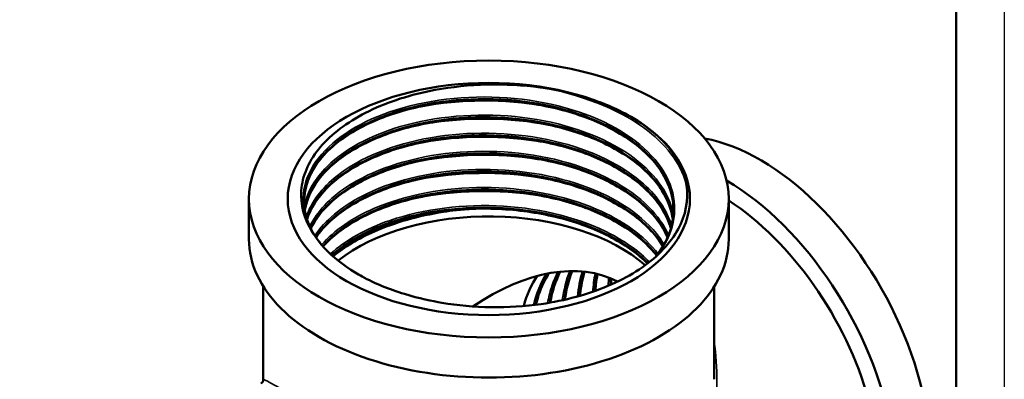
# Model space of a CAD drawing. Header units: millimetres. Extents: x -72 to 688, y -69 to 356.
# Tile 4 of 6: x 107 to 210, y 130 to 167. Entities that reach past the tile are written whole.
import ezdxf

# ---------------------------------------------------------------- set-up
doc = ezdxf.new("R2010")
doc.units = ezdxf.units.MM
for name, color, linetype, lineweight in [('Видимые тонкие (ГОСТ)', 7, 'Continuous', 35), ('Видимый контур (ГОСТ)', 7, 'Continuous', 50), ('Кромка (ГОСТ)', 7, 'Continuous', 50), ('Размер (ГОСТ)', 7, 'Continuous', 25)]:
    doc.layers.add(name, color=color, linetype=linetype, lineweight=lineweight)
doc.styles.add('Обычный текст (ГОСТ)', font='GOST Common Italic.ttf')
doc.dimstyles.new('Обычный (ГОСТ)', dxfattribs={"dimtxt": 3.5, "dimasz": 3.5, "dimexe": 1, "dimexo": 0, "dimgap": 0.5, "dimtad": 1, "dimrnd": 1e-08, "dimtxsty": 'Обычный текст (ГОСТ)', "dimblk": 'Filled-1', "dimcen": 0.09, "dimdle": 15, "dimclrd": 256, "dimclre": 256, "dimclrt": 256, "dimazin": 2, "dimtfac": 0.714286, "dimtdec": 3, "dimtmove": 0, "dimatfit": 3, "dimfxl": 1, "dimtolj": 1, "dimlwd": 25, "dimlwe": 25, "dimarcsym": 0})

# ---------------------------------------------------------------- blocks, each defined once
blk = doc.blocks.new('Рамки ГОСТ_ граница 297x210')
at = {"layer": 'Кромка (ГОСТ)', "lineweight": 25}
blk.add_line((210, 297), (210, 0), dxfattribs=at)
at = {"layer": 'Кромка (ГОСТ)'}
blk.add_line((205, 5), (205, 292), dxfattribs=at)
blk = doc.blocks.new('Filled-1')
at = {"color": 0}
for p, q in [((0, 0), (-1, 0.143)), ((-1, 0.143), (-1, -0.143)), ((-1, 0), (0, 0)), ((-1, -0.143), (0, 0))]:
    blk.add_line(p, q, dxfattribs=at)
at = {"color": 0, "flags": 128}
blk.add_lwpolyline([(-1, -0.143), (0, 0), (-1, 0.143), (-1, -0.143)], dxfattribs=at)
at = {"color": 0}
blk.add_solid([(-1, -0.143), (0, 0), (-1, 0.143), (-1, -0.143)], dxfattribs=at)
blk = doc.blocks.new('*D10')
at = {"layer": 'Defpoints', "color": 0, "linetype": 'Continuous', "transparency": 16777216}
for p in [(163.4, 212.05), (149.86, 197.19)]:
    blk.add_point(p, dxfattribs=at)
at = {"layer": 'Размер (ГОСТ)', "linetype": 'Continuous', "lineweight": 25, "transparency": 16777216}
for p, q in [((127.67, 172.83), (147.51, 194.61)), ((105.57, 172.83), (127.67, 172.83))]:
    blk.add_line(p, q, dxfattribs=at)
at = {"layer": 'Размер (ГОСТ)', "linetype": 'Continuous', "lineweight": 25, "transparency": 16777216, "xscale": 3.5, "yscale": 3.5, "zscale": 3.5, "rotation": 47.66466206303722}
blk.add_blockref('Filled-1', (149.86, 197.19), dxfattribs=at)
at = {"layer": 'Размер (ГОСТ)', "linetype": 'Continuous', "lineweight": 25, "transparency": 16777216, "insert": (105.57, 176.84), "char_height": 3.5, "attachment_point": 1, "style": 'Обычный текст (ГОСТ)'}
blk.add_mtext('\\A1; \\fGOST Common|b0|i1;\\H3.5000;G 1 1/4"', dxfattribs=at)

msp = doc.modelspace()

# ---------------------------------------------------------------- linework, layer by layer
at = {"layer": 'Видимые тонкие (ГОСТ)'}
for major_axis, ratio, start_param, end_param in [((17.056, 28.9358), 0.57124158, 5.01672242, 5.65906751), ((-23.4997, 13.8578), 0.00911477, 4.22833455, 6.28856024)]:
    msp.add_ellipse((156.2806, 115.6681), major_axis=major_axis, ratio=ratio, start_param=start_param, end_param=end_param, dxfattribs=at)
for points, knots in [([(137.5771, 145.4317), (136.514, 147.6565), (136.7545, 150.0767), (138.2529, 152.2188), (139.7511, 154.3608), (142.4989, 156.2131), (145.9728, 157.4105), (149.5777, 158.6532), (153.9452, 159.1814), (158.1829, 158.8739), (162.3545, 158.5711), (166.3757, 157.4606), (169.4491, 155.7498), (172.4803, 154.0625), (174.5732, 151.8008), (175.3235, 149.3893), (176.046, 147.0673), (175.5197, 144.6184), (173.8475, 142.4712)], [0.52335683, 0.52335683, 0.52335683, 0.52335683, 1.15914219, 1.15914219, 1.15914219, 1.79487412, 1.79487412, 1.79487412, 2.4545932, 2.4545932, 2.4545932, 3.10400417, 3.10400417, 3.10400417, 3.74450255, 3.74450255, 3.74450255, 4.36125387, 4.36125387, 4.36125387, 4.36125387]), ([(161.628, 159.9589), (165.8196, 159.254), (169.6426, 157.7719), (172.3936, 155.7738), (174.6904, 154.1055), (176.2303, 152.0842), (176.8349, 149.9715)], [2.61565206, 2.61565206, 2.61565206, 2.61565206, 3.23984906, 3.23984906, 3.23984906, 3.76101913, 3.76101913, 3.76101913, 3.76101913]), ([(147.5072, 157.5636), (148.0653, 157.705), (148.635, 157.8319), (149.2146, 157.9436), (153.3185, 158.7346), (157.891, 158.756), (162.081, 157.9923), (162.7926, 157.8626), (163.4925, 157.7103), (164.1773, 157.5369)], [8.204853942, 8.204853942, 8.204853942, 8.204853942, 8.293514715, 8.293514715, 8.293514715, 8.921393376, 8.921393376, 8.921393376, 9.028025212, 9.028025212, 9.028025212, 9.028025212]), ([(137.0574, 147.6391), (137.3615, 149.0681), (138.1636, 150.4632), (139.425, 151.7111), (141.456, 153.7204), (144.6664, 155.337), (148.4384, 156.2376), (152.2094, 157.138), (156.5211, 157.3175), (160.5442, 156.7292), (164.5662, 156.1411), (168.2778, 154.7886), (170.9655, 152.9194), (173.4667, 151.1799), (175.0685, 149.0015), (175.5153, 146.7424)], [7.18632467, 7.18632467, 7.18632467, 7.18632467, 7.58329499, 7.58329499, 7.58329499, 8.22242602, 8.22242602, 8.22242602, 8.86137533, 8.86137533, 8.86137533, 9.5001463, 9.5001463, 9.5001463, 10.094588, 10.094588, 10.094588, 10.094588]), ([(147.507, 155.6766), (147.9937, 155.7998), (148.4894, 155.9121), (148.9927, 156.0128), (153.0687, 156.8284), (157.6257, 156.8818), (161.8199, 156.1515), (162.6213, 156.012), (163.4087, 155.844), (164.1771, 155.6494)], [14.48803925, 14.48803925, 14.48803925, 14.48803925, 14.565362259, 14.565362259, 14.565362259, 15.191561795, 15.191561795, 15.191561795, 15.31121052, 15.31121052, 15.31121052, 15.31121052]), ([(137.2579, 146.4901), (137.775, 148.016), (138.8685, 149.4793), (140.4649, 150.741), (142.8391, 152.6174), (146.3129, 154.0375), (150.221, 154.7171), (154.1281, 155.3965), (158.4483, 155.3317), (162.3545, 154.523), (166.2598, 153.7144), (169.7302, 152.1661), (172.1017, 150.1623), (173.7259, 148.7899), (174.8287, 147.2087), (175.3325, 145.5653)], [13.53820895, 13.53820895, 13.53820895, 13.53820895, 13.96683098, 13.96683098, 13.96683098, 14.60429558, 14.60429558, 14.60429558, 15.2416118, 15.2416118, 15.2416118, 15.87878292, 15.87878292, 15.87878292, 16.31516904, 16.31516904, 16.31516904, 16.31516904]), ([(147.5065, 153.7897), (147.8196, 153.8689), (148.1365, 153.9436), (148.4568, 154.0135), (152.4805, 154.8917), (157.0192, 155.0191), (161.2359, 154.3607), (162.2387, 154.2041), (163.2222, 154.0032), (164.1766, 153.7615)], [20.771224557, 20.771224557, 20.771224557, 20.771224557, 20.820958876, 20.820958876, 20.820958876, 21.445793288, 21.445793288, 21.445793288, 21.594395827, 21.594395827, 21.594395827, 21.594395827]), ([(137.6219, 145.4838), (138.3665, 146.9862), (139.6819, 148.3977), (141.4728, 149.5816), (144.1187, 151.3307), (147.7886, 152.5734), (151.7824, 153.0603), (155.7755, 153.5472), (160.0709, 153.2758), (163.8497, 152.2857), (167.6277, 151.2957), (170.8691, 149.5922), (172.9559, 147.4879), (173.8651, 146.5709), (174.5531, 145.5799), (175.0051, 144.5532)], [19.90463515, 19.90463515, 19.90463515, 19.90463515, 20.33519261, 20.33519261, 20.33519261, 20.9713204, 20.9713204, 20.9713204, 21.60733235, 21.60733235, 21.60733235, 22.24323168, 22.24323168, 22.24323168, 22.52031648, 22.52031648, 22.52031648, 22.52031648]), ([(147.5065, 151.9024), (147.8413, 151.9871), (148.1803, 152.0666), (148.5232, 152.1406), (152.5725, 153.0152), (157.1373, 153.1302), (161.3681, 152.4526), (162.3253, 152.2992), (163.2643, 152.1055), (164.1767, 151.8744)], [27.054409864, 27.054409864, 27.054409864, 27.054409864, 27.107579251, 27.107579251, 27.107579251, 27.735512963, 27.735512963, 27.735512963, 27.877581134, 27.877581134, 27.877581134, 27.877581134]), ([(138.1501, 144.5111), (139.2003, 146.0751), (140.8908, 147.5007), (143.0705, 148.6286), (146.0845, 150.1882), (150.0175, 151.1696), (154.1137, 151.372), (158.2077, 151.5742), (162.4426, 150.9969), (166.0053, 149.7384), (169.5662, 148.4806), (172.4363, 146.549), (174.0653, 144.3016), (174.2377, 144.0639), (174.396, 143.8228), (174.5402, 143.5788)], [26.27636464, 26.27636464, 26.27636464, 26.27636464, 26.73819361, 26.73819361, 26.73819361, 27.37680063, 27.37680063, 27.37680063, 28.01506729, 28.01506729, 28.01506729, 28.65300694, 28.65300694, 28.65300694, 28.72048642, 28.72048642, 28.72048642, 28.72048642]), ([(147.5063, 150.0154), (147.7236, 150.0703), (147.9426, 150.123), (148.1634, 150.1734), (152.1621, 151.087), (156.6955, 151.2543), (160.9277, 150.6329), (162.037, 150.47), (163.1243, 150.2531), (164.1764, 149.9867)], [33.337595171, 33.337595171, 33.337595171, 33.337595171, 33.372095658, 33.372095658, 33.372095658, 33.996966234, 33.996966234, 33.996966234, 34.160766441, 34.160766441, 34.160766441, 34.160766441]), ([(138.8599, 143.5524), (140.1536, 145.0402), (142.0518, 146.3587), (144.3836, 147.3612), (147.6218, 148.7532), (151.6787, 149.5278), (155.7813, 149.5253), (159.9233, 149.5227), (164.0893, 148.7271), (167.4708, 147.2804), (170.256, 146.0889), (172.4965, 144.461), (173.9123, 142.6161)], [32.6526908, 32.6526908, 32.6526908, 32.6526908, 33.11053602, 33.11053602, 33.11053602, 33.74633256, 33.74633256, 33.74633256, 34.38824274, 34.38824274, 34.38824274, 34.91694251, 34.91694251, 34.91694251, 34.91694251]), ([(147.5062, 148.1282), (147.6504, 148.1647), (147.7954, 148.2001), (147.9412, 148.2346), (151.9204, 149.175), (156.4496, 149.3725), (160.6931, 148.7793), (161.8836, 148.6128), (163.05, 148.3843), (164.1762, 148.0992)], [39.620780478, 39.620780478, 39.620780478, 39.620780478, 39.643676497, 39.643676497, 39.643676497, 40.26862337, 40.26862337, 40.26862337, 40.443951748, 40.443951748, 40.443951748, 40.443951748]), ([(139.7702, 142.5964), (141.3304, 144.0151), (143.4726, 145.2282), (145.9973, 146.0955), (149.4926, 147.2962), (153.7012, 147.8276), (157.8132, 147.5751), (161.9166, 147.3232), (165.9016, 146.2918), (169.0046, 144.6664), (170.595, 143.8332), (171.9493, 142.8463), (173.0106, 141.7609)], [39.03388983, 39.03388983, 39.03388983, 39.03388983, 39.49548029, 39.49548029, 39.49548029, 40.13453634, 40.13453634, 40.13453634, 40.77224242, 40.77224242, 40.77224242, 41.0991042, 41.0991042, 41.0991042, 41.0991042]), ([(147.5061, 146.241), (147.632, 146.2728), (147.7585, 146.3038), (147.8855, 146.3341), (149.0635, 146.6148), (150.2897, 146.8324), (151.543, 146.9827)], [45.903965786, 45.903965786, 45.903965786, 45.903965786, 45.923945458, 45.923945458, 45.923945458, 46.109190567, 46.109190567, 46.109190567, 46.109190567]), ([(163.4733, 140.7156), (163.2145, 140.2199), (162.9918, 139.6846), (162.808, 139.1129), (162.6415, 138.5947), (162.5072, 138.0471), (162.4051, 137.4746)], [38.8473711, 38.8473711, 38.8473711, 38.8473711, 38.979037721, 38.979037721, 38.979037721, 39.098372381, 39.098372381, 39.098372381, 39.098372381]), ([(168.7827, 140.1282), (168.7559, 139.8715), (168.735, 139.6107), (168.7202, 139.3459), (168.7188, 139.3207), (168.7174, 139.2955), (168.7161, 139.2702)], [14.0416307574, 14.0416307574, 14.0416307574, 14.0416307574, 14.0925753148, 14.0925753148, 14.0925753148, 14.0974295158, 14.0974295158, 14.0974295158, 14.0974295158])]:
    msp.add_open_spline(points, degree=3, knots=knots, dxfattribs=at)
for points in [[(171.059, 156.9092), (173.2404, 155.6128), (174.9256, 154.0328), (175.9792, 152.3205)], [(164.7137, 140.8069), (164.3458, 139.8924), (164.0876, 138.8692), (163.9404, 137.7655)], [(166.0092, 140.7623), (165.7691, 139.9532), (165.6017, 139.0785), (165.5097, 138.1526)], [(162.2776, 140.5182), (161.6767, 139.5933), (161.2179, 138.4986), (160.9222, 137.2659)], [(167.3593, 140.5557), (167.237, 139.9478), (167.1513, 139.3108), (167.1034, 138.6491)]]:
    msp.add_open_spline(points, degree=3, dxfattribs=at)
at = {"layer": 'Видимый контур (ГОСТ)'}
for p, q in [((131.2806, 148.3279), (131.2806, 144.136)), ((181.2806, 148.3279), (181.2806, 144.136)), ((132.7806, 139.2116), (132.7806, 129.5245)), ((179.7806, 139.2116), (179.7806, 129.5245))]:
    msp.add_line(p, q, dxfattribs=at)
msp.add_arc((132.2806, 129.5245), 0.5, 300, 0, dxfattribs=at)
for major_axis in [(-25, 0), (-20.96, 0), (20.96, 0)]:
    msp.add_ellipse((156.2806, 148.3279), major_axis=major_axis, ratio=0.57735027, dxfattribs=at)
for centre, major_axis, start_param, end_param in [((184.5648, 131.998), (12.5, -21.6506), 0, 2.6899462), ((180.9346, 129.902), (12.5, -21.6506), 5.93501929, 8.63229237), ((180.3222, 129.5485), (11.75, -20.3516), 0, 2.29848847), ((156.2806, 135.264), (19.475, 0), 0.57987515, 2.50988644), ((156.2806, 144.136), (25, 0), 3.14159265, 6.28318531), ((156.2806, 115.6681), (-13.7709, -23.8519), 3.1670785, 4.01210148), ((156.2806, 148.3279), (19.2479, 0), 3.90345703, 3.95624685), ((173.2511, 125.466), (-9.7375, 16.8658), 0.26195929, 0.53091315)]:
    msp.add_ellipse(centre, major_axis=major_axis, ratio=0.57735027, start_param=start_param, end_param=end_param, dxfattribs=at)
for points, knots in [([(137.5771, 145.4317), (136.8309, 146.8319), (136.5687, 148.3031), (137.0326, 151.242), (137.7677, 152.6806), (140.1626, 155.3345), (141.8111, 156.5205), (145.8265, 158.4775), (148.1632, 159.2235), (152.435, 160.0181), (154.257, 160.2059), (157.9556, 160.2979), (159.8155, 160.199), (161.628, 159.9589)], [0, 0, 0, 0, 0.76123262, 0.76123262, 1.53297659, 1.53297659, 2.31522896, 2.31522896, 3.10798681, 3.10798681, 3.66006562, 3.66006562, 4.21717739, 4.21717739, 4.21717739, 4.21717739]), ([(161.628, 159.9589), (162.4124, 159.855), (163.9811, 159.6162), (167.7916, 158.5099), (169.5409, 157.7806), (171.059, 156.9092)], [0, 0, 0, 0, 0.241443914, 0.241443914, 0.484068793, 0.484068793, 0.484068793, 0.484068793]), ([(175.5183, 146.8286), (175.538, 147.2101), (175.5252, 147.5922), (175.479, 147.9731), (175.1855, 150.3964), (173.5455, 152.7574), (170.874, 154.6148), (168.2073, 156.4689), (164.5273, 157.8115), (160.5388, 158.3977), (156.5252, 158.9876), (152.2211, 158.8084), (148.4605, 157.9072), (144.7169, 157.0101), (141.5322, 155.403), (139.5184, 153.407), (137.8122, 151.716), (136.9546, 149.7538), (137.0421, 147.8053)], [-3.95565665, -3.95565665, -3.95565665, -3.95565665, -3.85529095, -3.85529095, -3.85529095, -3.21671933, -3.21671933, -3.21671933, -2.57927197, -2.57927197, -2.57927197, -1.93781263, -1.93781263, -1.93781263, -1.29924716, -1.29924716, -1.29924716, -0.75824097, -0.75824097, -0.75824097, -0.75824097]), ([(137.038, 148.0908), (137.0456, 149.7391), (137.7198, 151.3871), (139.018, 152.861), (140.8902, 154.9866), (144.0521, 156.7365), (147.858, 157.7398), (151.6044, 158.7274), (155.9518, 158.986), (160.0381, 158.4514), (164.0746, 157.9233), (167.8337, 156.6244), (170.587, 154.7941), (173.3394, 152.9643), (175.0715, 150.6131), (175.4478, 148.1835), (175.5011, 147.8391), (175.5272, 147.4934), (175.5265, 147.1477)], [7.06931671, 7.06931671, 7.06931671, 7.06931671, 7.52677123, 7.52677123, 7.52677123, 8.18646961, 8.18646961, 8.18646961, 8.83586021, 8.83586021, 8.83586021, 9.47732597, 9.47732597, 9.47732597, 10.11858548, 10.11858548, 10.11858548, 10.20948148, 10.20948148, 10.20948148, 10.20948148]), ([(175.5206, 147.4667), (175.4609, 148.7), (175.0471, 149.9457), (173.5831, 152.2465), (172.5305, 153.3337), (169.9407, 155.2271), (168.3787, 156.0606), (164.9402, 157.3877), (163.0216, 157.8986), (159.0654, 158.5428), (156.9784, 158.6834), (152.8995, 158.5833), (150.8568, 158.3409), (147.0733, 157.5114), (145.2852, 156.9141), (142.1869, 155.4497), (140.8375, 154.5649), (138.7396, 152.6316), (137.9645, 151.5602), (137.2332, 149.7809), (137.0737, 149.0779), (137.0398, 148.3768)], [0, 0, 0, 0, 0.63778601, 0.63778601, 1.25950489, 1.25950489, 1.87263595, 1.87263595, 2.48470045, 2.48470045, 3.09782305, 3.09782305, 3.7115663, 3.7115663, 4.32514662, 4.32514662, 4.93779327, 4.93779327, 5.54957397, 5.54957397, 5.93347417, 5.93347417, 5.93347417, 5.93347417]), ([(175.4592, 146.2136), (175.1761, 148.1835), (174.0271, 150.1111), (172.1365, 151.7493), (169.8062, 153.7684), (166.362, 155.337), (162.4699, 156.1643), (158.5823, 156.9905), (154.2692, 157.0731), (150.3624, 156.4083), (146.4599, 155.7443), (142.9843, 154.3386), (140.6045, 152.4742), (138.6267, 150.9247), (137.4148, 149.0657), (137.1093, 147.1596)], [-10.12720731, -10.12720731, -10.12720731, -10.12720731, -9.60741294, -9.60741294, -9.60741294, -8.96675487, -8.96675487, -8.96675487, -8.3268462, -8.3268462, -8.3268462, -7.68763262, -7.68763262, -7.68763262, -7.15639383, -7.15639383, -7.15639383, -7.15639383]), ([(137.111, 147.1517), (137.4137, 149.0233), (138.5886, 150.8495), (140.5067, 152.381), (142.8595, 154.2595), (146.3176, 155.6838), (150.214, 156.3668), (154.1093, 157.0497), (158.4213, 156.9876), (162.3186, 156.1802), (166.2149, 155.3729), (169.6754, 153.8249), (172.0333, 151.822), (173.9817, 150.1669), (175.1685, 148.2085), (175.4585, 146.2058)], [13.44032108, 13.44032108, 13.44032108, 13.44032108, 13.96200478, 13.96200478, 13.96200478, 14.601917, 14.601917, 14.601917, 15.24165039, 15.24165039, 15.24165039, 15.88120832, 15.88120832, 15.88120832, 16.40969237, 16.40969237, 16.40969237, 16.40969237]), ([(175.4606, 146.2022), (175.3125, 147.2294), (174.9224, 148.2543), (173.5831, 150.3593), (172.5305, 151.4464), (169.9407, 153.3399), (168.3787, 154.1733), (164.9402, 155.5005), (163.0216, 156.0114), (159.0654, 156.6555), (156.9784, 156.7962), (152.8995, 156.696), (150.8568, 156.4536), (147.0733, 155.6242), (145.2852, 155.0268), (142.1869, 153.5625), (140.8375, 152.6777), (138.7396, 150.7443), (137.9645, 149.6729), (137.3216, 148.1087), (137.1857, 147.6298), (137.1086, 147.149)], [0.10724167, 0.10724167, 0.10724167, 0.10724167, 0.63778601, 0.63778601, 1.25950489, 1.25950489, 1.87263595, 1.87263595, 2.48470045, 2.48470045, 3.09782305, 3.09782305, 3.7115663, 3.7115663, 4.32514662, 4.32514662, 4.93779327, 4.93779327, 5.54957397, 5.54957397, 5.81311254, 5.81311254, 5.81311254, 5.81311254]), ([(171.059, 156.9092), (172.5767, 156.0379), (173.8497, 155.0323), (175.7011, 152.9369), (176.157, 152.0653), (176.3951, 151.4818)], [0, 0, 0, 0, 0.64210248, 0.64210248, 1.223912, 1.223912, 1.223912, 1.223912]), ([(175.2535, 145.2744), (174.893, 146.5427), (174.1771, 147.7765), (173.1285, 148.9062), (171.1464, 151.0417), (167.9861, 152.794), (164.2554, 153.8385), (160.5266, 154.8825), (156.2482, 155.214), (152.2423, 154.7817), (148.2383, 154.3496), (144.5283, 153.157), (141.8245, 151.4452), (139.5171, 149.9843), (137.9531, 148.1524), (137.3335, 146.2219)], [-16.32663747, -16.32663747, -16.32663747, -16.32663747, -15.98864844, -15.98864844, -15.98864844, -15.34976331, -15.34976331, -15.34976331, -14.71119207, -14.71119207, -14.71119207, -14.07292146, -14.07292146, -14.07292146, -13.52822215, -13.52822215, -13.52822215, -13.52822215]), ([(137.3361, 146.214), (137.9546, 148.1322), (139.505, 149.9529), (141.7912, 151.4082), (144.487, 153.1241), (148.1913, 154.3223), (152.193, 154.7605), (156.1939, 155.1986), (160.4703, 154.8743), (164.2018, 153.8376), (167.9324, 152.8012), (171.098, 151.0579), (173.0915, 148.93), (174.1578, 147.7918), (174.8857, 146.5468), (175.2513, 145.2665)], [19.8121562, 19.8121562, 19.8121562, 19.8121562, 20.35348323, 20.35348323, 20.35348323, 20.99175814, 20.99175814, 20.99175814, 21.62988761, 21.62988761, 21.62988761, 22.26787494, 22.26787494, 22.26787494, 22.60911416, 22.60911416, 22.60911416, 22.60911416]), ([(175.2565, 145.2577), (175.052, 145.9655), (174.7333, 146.6643), (173.5831, 148.472), (172.5305, 149.5592), (169.9407, 151.4526), (168.3787, 152.2861), (164.9402, 153.6132), (163.0216, 154.1241), (159.0654, 154.7683), (156.9784, 154.9089), (152.8995, 154.8088), (150.8568, 154.5664), (147.0733, 153.7369), (145.2852, 153.1396), (142.1869, 151.6752), (140.8375, 150.7904), (138.7396, 148.8571), (137.9645, 147.7857), (137.4489, 146.5312), (137.3894, 146.3691), (137.3367, 146.2063)], [0.26993545, 0.26993545, 0.26993545, 0.26993545, 0.63778601, 0.63778601, 1.25950489, 1.25950489, 1.87263595, 1.87263595, 2.48470045, 2.48470045, 3.09782305, 3.09782305, 3.7115663, 3.7115663, 4.32514662, 4.32514662, 4.93779327, 4.93779327, 5.54957397, 5.54957397, 5.63978266, 5.63978266, 5.63978266, 5.63978266]), ([(174.9186, 144.3374), (174.7271, 144.7831), (174.49, 145.222), (174.2078, 145.651), (172.7203, 147.912), (169.9857, 149.8847), (166.5267, 151.2043), (163.0684, 152.5236), (158.9044, 153.1833), (154.8307, 153.0694), (150.6108, 152.9514), (146.5128, 152.0026), (143.3734, 150.4302), (140.663, 149.0727), (138.6798, 147.2584), (137.7126, 145.2821)], [-22.52479385, -22.52479385, -22.52479385, -22.52479385, -22.40395227, -22.40395227, -22.40395227, -21.76709719, -21.76709719, -21.76709719, -21.1303517, -21.1303517, -21.1303517, -20.47076364, -20.47076364, -20.47076364, -19.90130993, -19.90130993, -19.90130993, -19.90130993]), ([(137.7171, 145.274), (138.6457, 147.1644), (140.4998, 148.9072), (143.0363, 150.2413), (146.0017, 151.8011), (149.8839, 152.7935), (153.9403, 153.0166), (157.9961, 153.2397), (162.2042, 152.6921), (165.7603, 151.4665), (169.3158, 150.2411), (172.2004, 148.3441), (173.8628, 146.1258), (174.2978, 145.5453), (174.6483, 144.9437), (174.9129, 144.3293)], [26.18525881, 26.18525881, 26.18525881, 26.18525881, 26.73008141, 26.73008141, 26.73008141, 27.3670493, 27.3670493, 27.3670493, 28.00390438, 28.00390438, 28.00390438, 28.64064987, 28.64064987, 28.64064987, 28.80725847, 28.80725847, 28.80725847, 28.80725847]), ([(174.9125, 144.3166), (174.7439, 144.7003), (174.5414, 145.0787), (173.5831, 146.5848), (172.5305, 147.6719), (169.9407, 149.5654), (168.3787, 150.3988), (164.9402, 151.726), (163.0216, 152.2369), (159.0654, 152.881), (156.9784, 153.0217), (152.8995, 152.9215), (150.8568, 152.6791), (147.0733, 151.8497), (145.2852, 151.2523), (142.1869, 149.788), (140.8375, 148.9032), (138.8858, 147.1045), (138.186, 146.1951), (137.722, 145.2609)], [0.43507139, 0.43507139, 0.43507139, 0.43507139, 0.63778601, 0.63778601, 1.25950489, 1.25950489, 1.87263595, 1.87263595, 2.48470045, 2.48470045, 3.09782305, 3.09782305, 3.7115663, 3.7115663, 4.32514662, 4.32514662, 4.93779327, 4.93779327, 5.46427836, 5.46427836, 5.46427836, 5.46427836]), ([(174.4356, 143.3979), (173.195, 145.4814), (170.9207, 147.3521), (167.9625, 148.7144), (164.7093, 150.2126), (160.6466, 151.0882), (156.5537, 151.1857), (152.4617, 151.2831), (148.3617, 150.6024), (145.0396, 149.2864), (141.9745, 148.0721), (139.587, 146.3233), (138.2576, 144.3423)], [-28.72124924, -28.72124924, -28.72124924, -28.72124924, -28.14111396, -28.14111396, -28.14111396, -27.50312663, -27.50312663, -27.50312663, -26.86527815, -26.86527815, -26.86527815, -26.27673992, -26.27673992, -26.27673992, -26.27673992]), ([(138.2631, 144.3344), (139.5819, 146.294), (141.9349, 148.0265), (144.9566, 149.2374), (148.273, 150.5665), (152.3766, 151.2598), (156.4775, 151.1715), (160.5764, 151.0833), (164.6502, 150.2146), (167.9156, 148.7201), (170.8926, 147.3575), (173.1829, 145.4814), (174.4309, 143.39)], [32.56071378, 32.56071378, 32.56071378, 32.56071378, 33.14314075, 33.14314075, 33.14314075, 33.78235313, 33.78235313, 33.78235313, 34.42123826, 34.42123826, 34.42123826, 35.0036965, 35.0036965, 35.0036965, 35.0036965]), ([(174.4219, 143.3741), (174.3842, 143.4369), (174.3454, 143.4995), (173.5831, 144.6975), (172.5305, 145.7847), (169.9407, 147.6781), (168.3787, 148.5116), (164.9402, 149.8387), (163.0216, 150.3496), (159.0654, 150.9938), (156.9784, 151.1344), (152.8995, 151.0343), (150.8568, 150.7919), (147.0733, 149.9624), (145.2852, 149.3651), (142.1869, 147.9007), (140.8375, 147.0159), (139.1923, 145.4998), (138.685, 144.917), (138.2754, 144.3155)], [0.60366979, 0.60366979, 0.60366979, 0.60366979, 0.63778601, 0.63778601, 1.25950489, 1.25950489, 1.87263595, 1.87263595, 2.48470045, 2.48470045, 3.09782305, 3.09782305, 3.7115663, 3.7115663, 4.32514662, 4.32514662, 4.93779327, 4.93779327, 5.28535195, 5.28535195, 5.28535195, 5.28535195]), ([(176.3951, 151.4818), (177.0129, 149.9672), (177.1157, 148.3978), (176.2726, 145.3454), (175.3482, 143.8907), (172.5983, 141.2869), (170.8109, 140.1591), (166.6125, 138.3775), (164.25, 137.7348), (160.0315, 137.1274), (158.2738, 137.0146), (154.7704, 137.0635), (153.0407, 137.2225), (151.3713, 137.5131)], [0, 0, 0, 0, 0.80854023, 0.80854023, 1.60656277, 1.60656277, 2.39406479, 2.39406479, 3.17104339, 3.17104339, 3.6998812, 3.6998812, 4.22367599, 4.22367599, 4.22367599, 4.22367599]), ([(173.7873, 142.4557), (172.7582, 143.7938), (171.301, 145.0194), (169.5022, 146.0397), (166.5201, 147.7311), (162.6153, 148.8494), (158.5403, 149.1916), (154.4664, 149.5337), (150.2446, 149.0985), (146.6881, 147.9821), (143.3799, 146.9437), (140.664, 145.3216), (138.9858, 143.4032)], [-34.9151472, -34.9151472, -34.9151472, -34.9151472, -34.52935118, -34.52935118, -34.52935118, -33.88979324, -33.88979324, -33.88979324, -33.25040739, -33.25040739, -33.25040739, -32.65566586, -32.65566586, -32.65566586, -32.65566586]), ([(138.993, 143.3953), (140.6398, 145.273), (143.2791, 146.8673), (146.4974, 147.9056), (150.0417, 149.0491), (154.2692, 149.5113), (158.3607, 149.1903), (162.4471, 148.8697), (166.3752, 147.7693), (169.3858, 146.0893), (171.234, 145.0579), (172.7302, 143.8115), (173.7814, 142.4478)], [38.93967365, 38.93967365, 38.93967365, 38.93967365, 39.52212619, 39.52212619, 39.52212619, 40.16358863, 40.16358863, 40.16358863, 40.8042467, 40.8042467, 40.8042467, 41.19756824, 41.19756824, 41.19756824, 41.19756824]), ([(173.7718, 142.429), (173.0993, 143.2903), (172.2386, 144.1108), (169.9407, 145.7909), (168.3787, 146.6243), (164.9402, 147.9515), (163.0216, 148.4624), (159.0654, 149.1065), (156.9784, 149.2472), (152.8995, 149.147), (150.8568, 148.9046), (147.0733, 148.0752), (145.2852, 147.4778), (142.1869, 146.0135), (140.8375, 145.1287), (139.51, 143.9052), (139.2513, 143.6418), (139.0128, 143.3724)], [0.77695283, 0.77695283, 0.77695283, 0.77695283, 1.25950489, 1.25950489, 1.87263595, 1.87263595, 2.48470045, 2.48470045, 3.09782305, 3.09782305, 3.7115663, 3.7115663, 4.32514662, 4.32514662, 4.93779327, 4.93779327, 5.09997111, 5.09997111, 5.09997111, 5.09997111]), ([(137.0398, 147.8055), (137.0963, 146.6364), (137.5083, 145.4548), (138.4813, 144.0094), (138.7445, 143.6724), (139.0381, 143.344)], [0, 0, 0, 0, 0.640178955, 0.640178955, 0.83922386, 0.83922386, 0.83922386, 0.83922386]), ([(172.8537, 141.638), (172.3408, 142.1581), (171.7593, 142.6548), (171.1137, 143.1214), (168.4909, 145.0168), (164.8246, 146.4054), (160.8254, 147.0307), (156.8274, 147.6558), (152.5188, 147.5149), (148.7339, 146.6478), (145.1128, 145.8182), (141.9903, 144.3286), (139.9159, 142.4591)], [-41.09305921, -41.09305921, -41.09305921, -41.09305921, -40.93514136, -40.93514136, -40.93514136, -40.2936756, -40.2936756, -40.2936756, -39.65241608, -39.65241608, -39.65241608, -39.03891387, -39.03891387, -39.03891387, -39.03891387]), ([(139.9249, 142.451), (141.9332, 144.2555), (144.915, 145.7077), (148.3832, 146.5492), (152.1195, 147.4558), (156.3999, 147.6486), (160.4019, 147.0781), (164.3969, 146.5087), (168.0929, 145.1816), (170.7822, 143.3388), (171.5568, 142.808), (172.2466, 142.2352), (172.844, 141.6309)], [45.32296117, 45.32296117, 45.32296117, 45.32296117, 45.91571062, 45.91571062, 45.91571062, 46.55428224, 46.55428224, 46.55428224, 47.1917296, 47.1917296, 47.1917296, 47.37533201, 47.37533201, 47.37533201, 47.37533201]), ([(172.82, 141.61), (172.344, 142.0829), (171.8105, 142.5366), (169.9407, 143.9036), (168.3787, 144.7371), (164.9402, 146.0642), (163.0216, 146.5751), (159.0654, 147.2193), (156.9784, 147.3599), (152.8995, 147.2598), (150.8568, 147.0174), (147.0733, 146.1879), (145.2852, 145.5906), (142.2674, 144.1643), (140.9785, 143.3331), (139.9541, 142.4244)], [0.98110104, 0.98110104, 0.98110104, 0.98110104, 1.25950489, 1.25950489, 1.87263595, 1.87263595, 2.48470045, 2.48470045, 3.09782305, 3.09782305, 3.7115663, 3.7115663, 4.32514662, 4.32514662, 4.90592145, 4.90592145, 4.90592145, 4.90592145]), ([(151.543, 146.9827), (148.9407, 146.5779), (146.4993, 145.8854), (142.6958, 144.2069), (141.2395, 143.332), (140.0408, 142.3465)], [0, 0, 0, 0, 0.80854023, 0.80854023, 1.43662768, 1.43662768, 1.43662768, 1.43662768]), ([(173.6973, 142.3344), (174.5014, 143.3432), (175.0552, 144.4267), (175.4345, 145.9518), (175.4994, 146.3901), (175.5206, 146.8283)], [5.140034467, 5.140034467, 5.140034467, 5.140034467, 5.708816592, 5.708816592, 5.935443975, 5.935443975, 5.935443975, 5.935443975]), ([(142.3538, 140.6571), (141.0986, 141.4155), (140.032, 142.2678), (138.3551, 144.0793), (137.8782, 144.8668), (137.5771, 145.4317)], [0.04479257, 0.04479257, 0.04479257, 0.04479257, 0.59053542, 0.59053542, 1.11042062, 1.11042062, 1.11042062, 1.11042062]), ([(162.541, 140.5767), (162.3881, 140.3431), (162.2448, 140.0983), (161.7191, 139.0898), (161.4089, 138.2325), (161.1899, 137.299)], [0.504609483, 0.504609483, 0.504609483, 0.504609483, 0.637623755, 0.637623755, 1.029885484, 1.029885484, 1.029885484, 1.029885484]), ([(163.6933, 140.7424), (163.6094, 140.5827), (163.5293, 140.4187), (163.4531, 140.2506), (163.0805, 139.4276), (162.8034, 138.5062), (162.6231, 137.5093)], [38.844535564, 38.844535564, 38.844535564, 38.844535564, 38.887313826, 38.887313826, 38.887313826, 39.096653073, 39.096653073, 39.096653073, 39.096653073]), ([(162.6357, 137.5116), (162.8103, 138.4801), (163.0764, 139.3773), (163.4327, 140.1822), (163.5179, 140.3747), (163.6082, 140.5618), (163.7035, 140.7434)], [-32.813869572, -32.813869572, -32.813869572, -32.813869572, -32.61057069, -32.61057069, -32.61057069, -32.56196487, -32.56196487, -32.56196487, -32.56196487]), ([(166.2528, 140.7415), (166.0436, 140.0166), (165.8926, 139.2379), (165.7975, 138.3589), (165.7912, 138.2973), (165.7853, 138.2354)], [0.942589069, 0.942589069, 0.942589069, 0.942589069, 1.259183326, 1.259183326, 1.282912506, 1.282912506, 1.282912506, 1.282912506]), ([(151.3713, 137.5131), (150.3913, 137.6836), (149.025, 137.9544), (145.8777, 138.912), (144.3952, 139.5231), (143.0742, 140.2435)], [0, 0, 0, 0, 0.307059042, 0.307059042, 0.629520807, 0.629520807, 0.629520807, 0.629520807]), ([(162.5179, 140.5662), (162.0159, 139.8109), (161.6114, 138.9383), (161.3181, 137.964), (161.2522, 137.745), (161.1919, 137.5209), (161.1372, 137.292)], [45.055661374, 45.055661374, 45.055661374, 45.055661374, 45.278123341, 45.278123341, 45.278123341, 45.328141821, 45.328141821, 45.328141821, 45.328141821]), ([(161.1492, 137.2937), (161.1866, 137.4505), (161.2267, 137.6051), (161.2694, 137.7573), (161.5664, 138.8151), (161.9914, 139.7585), (162.5279, 140.5677)], [-39.045423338, -39.045423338, -39.045423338, -39.045423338, -39.011154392, -39.011154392, -39.011154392, -38.773074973, -38.773074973, -38.773074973, -38.773074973]), ([(167.5561, 140.5118), (167.4451, 139.9507), (167.3659, 139.3644), (167.3199, 138.756), (167.3191, 138.7461), (167.3184, 138.7362), (167.3177, 138.7263)], [20.2350955, 20.2350955, 20.2350955, 20.2350955, 20.354309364, 20.354309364, 20.354309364, 20.356246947, 20.356246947, 20.356246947, 20.356246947]), ([(167.3312, 138.7311), (167.3319, 138.7417), (167.3327, 138.7523), (167.3335, 138.7628), (167.3792, 139.3677), (167.4578, 139.9508), (167.5677, 140.509)], [-14.073266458, -14.073266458, -14.073266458, -14.073266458, -14.07119505, -14.07119505, -14.07119505, -13.952670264, -13.952670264, -13.952670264, -13.952670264]), ([(167.6064, 140.501), (167.5367, 140.1318), (167.4805, 139.7522), (167.4167, 139.1621), (167.3987, 138.9575), (167.3843, 138.7501)], [1.108812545, 1.108812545, 1.108812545, 1.108812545, 1.259183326, 1.259183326, 1.337254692, 1.337254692, 1.337254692, 1.337254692])]:
    msp.add_open_spline(points, degree=3, knots=knots, dxfattribs=at)
for points in [[(154.7056, 147.3034), (153.382, 147.235), (152.3056, 147.1014), (151.543, 146.9827)], [(163.7251, 140.7461), (163.2442, 139.8119), (162.8891, 138.7199), (162.6761, 137.5224)], [(164.9255, 140.808), (164.5635, 139.9054), (164.306, 138.8984), (164.1569, 137.8126)], [(164.1699, 137.8156), (164.3184, 138.9002), (164.575, 139.9062), (164.936, 140.8082)], [(164.962, 140.8101), (164.6084, 139.9142), (164.3548, 138.9094), (164.2123, 137.8308)], [(166.2124, 140.7414), (165.9796, 139.9569), (165.8153, 139.1108), (165.7233, 138.2152)], [(165.7372, 138.2185), (165.8289, 139.1122), (165.9922, 139.9568), (166.2236, 140.7402)], [(168.9856, 140.0466), (168.9641, 139.8215), (168.9471, 139.5933), (168.9347, 139.3623)], [(168.9482, 139.3683), (168.9603, 139.5956), (168.9769, 139.82), (168.9979, 140.0415)], [(169.0447, 140.0218), (169.0262, 139.8152), (169.0116, 139.6057), (169.0007, 139.3935)]]:
    msp.add_open_spline(points, degree=3, dxfattribs=at)

# ---------------------------------------------------------------- block references
msp.add_blockref('Рамки ГОСТ_ граница 297x210', (0, 0))

# ---------------------------------------------------------------- dimensions: what is measured, and where the dimension line sits
at = {"layer": 'Размер (ГОСТ)', "linetype": 'Continuous', "lineweight": 25}
dim = msp.add_radius_dim(center=(163.3986, 212.0525), mpoint=(149.8623, 197.1948), text=' \\fGOST Common|b0|i1;\\H3.5000;G 1 1/4"', dimstyle='Обычный (ГОСТ)', override={"dimgap": 0.5, "dimtih": 1, "dimtoh": 1, "dimdec": 2, "dimlfac": 1, "dimcen": 0, "dimtol": 0, "dimlim": 0, "dimtp": 0, "dimtm": 0, "dimtdec": 3, "dimtofl": 0}, dxfattribs=at)
dim.commit()
dim.dimension.update_dxf_attribs({"geometry": '*D10', "text_midpoint": (114.6988, 172.8336), "dimtype": 164})

doc.saveas('drawing.dxf')
